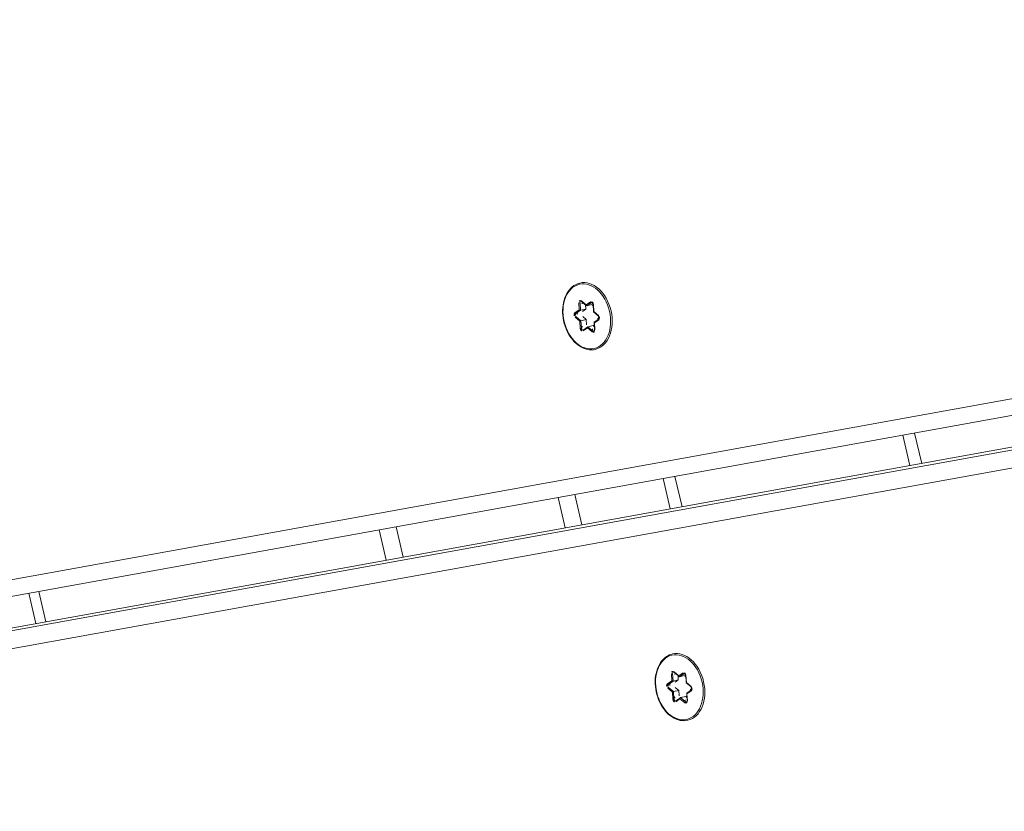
# Model space of a CAD drawing. Extents: x 5477758 to 5478338, y 5918296 to 5918502.
# Tile 85 of 138: x 5477951.199 to 5477951.372, y 5918462.504 to 5918462.644. Entities that reach past the tile are written whole.
import ezdxf

# ---------------------------------------------------------------- set-up
doc = ezdxf.new("R2010")
doc.units = 0
doc.layers.get('0').update_dxf_attribs({"linetype": 'CONTINUOUS', "lineweight": 13})
doc.layers.add('0_PROJEKTOWANE ZABAWKI', color=7, linetype='CONTINUOUS', lineweight=0)
doc.layers.add('0_WSPÓŁRZĘDNE_ODNOŚNIKI', color=6, linetype='CONTINUOUS', lineweight=15)
doc.styles.add('pktkecm$0$STANDARD', font='romans')
doc.dimstyles.new('pktkecm$0$ODNOŚNIKI', dxfattribs={"dimtxt": 17.5, "dimasz": 6, "dimexe": 7, "dimexo": 7, "dimgap": 7, "dimtad": 1, "dimtoh": 1, "dimdec": 0, "dimzin": 0, "dimdsep": 46, "dimtxsty": 'pktkecm$0$STANDARD', "dimblk": 'pktkecm$0$_Dot', "dimcen": 8, "dimdle": 7, "dimclrt": 2, "dimadec": 0, "dimazin": 0, "dimtfac": 1, "dimtdec": 0, "dimtofl": 0, "dimtmove": 0, "dimatfit": 3, "dimldrblk": 'pktkecm$0$_DotBlank', "dimfxl": 0, "dimtolj": 1, "dimtzin": 0, "dimarcsym": 0})

# ---------------------------------------------------------------- blocks, each defined once
blk = doc.blocks.new('zw$CEC1')
for p, q in [((1109.106042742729, -735.0956779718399), (1112.346014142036, -669.4898570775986)), ((1112.346014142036, -670.4798065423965), (1109.106042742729, -736.0856273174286)), ((1109.405859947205, -736.3051626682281), (1112.645831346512, -670.6993418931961)), ((1108.537550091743, -735.4402325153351), (1111.642089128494, -672.5767669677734)), ((1111.342271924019, -672.7814956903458), (1108.237732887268, -735.6449612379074)), ((1110.187483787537, -713.1976969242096), (1109.636007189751, -713.1976969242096)), ((1109.625530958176, -713.4098289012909), (1110.177007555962, -713.4098289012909)), ((1109.975725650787, -717.485564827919), (1109.424249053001, -717.485564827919)), ((1109.413772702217, -717.6976969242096), (1109.965249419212, -717.6976969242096)), ((1106.357405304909, -718.1587483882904), (1106.269167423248, -718.2233525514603)), ((1106.273087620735, -718.2284665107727), (1106.366266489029, -718.1602445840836)), ((1112.830550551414, -718.1299821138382), (1112.865555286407, -718.2163186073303)), ((1112.844969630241, -718.1164523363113), (1112.844969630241, -718.1129168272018)), ((1112.88236117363, -718.2086755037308), (1112.844969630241, -718.1164523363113)), ((1112.882091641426, -718.0945041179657), (1113.011364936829, -718.1172997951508)), ((1112.88236117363, -718.2086755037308), (1112.88236117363, -718.1160978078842)), ((1113.007939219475, -718.1120709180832), (1112.884696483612, -718.0903385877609)), ((1113.096177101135, -718.047466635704), (1113.007939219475, -718.1120709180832)), ((1113.011859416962, -718.117184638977), (1113.105038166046, -718.0489628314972)), ((1113.157902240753, -718.0558317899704), (1113.195207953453, -718.1478434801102)), ((1113.206807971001, -718.1471389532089), (1113.171803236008, -718.0608023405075)), ((1113.198172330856, -718.1502410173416), (1113.327445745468, -718.173036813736)), ((1113.330050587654, -718.1688712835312), (1113.206807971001, -718.1471389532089)), ((1113.267031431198, -718.1623834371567), (1113.246487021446, -718.1774251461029)), ((1106.126783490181, -718.3276003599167), (1106.03854572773, -718.3922045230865)), ((1106.04740691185, -718.393700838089), (1106.140585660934, -718.3254790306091)), ((1106.091778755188, -718.2412637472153), (1106.126783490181, -718.3276003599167)), ((1106.106197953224, -718.2277340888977), (1106.106197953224, -718.2241985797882)), ((1106.143589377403, -718.3199572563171), (1106.106197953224, -718.2277340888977)), ((1106.195300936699, -718.3520404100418), (1106.121969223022, -718.3391093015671)), ((1106.143319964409, -718.2057857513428), (1106.272593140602, -718.2285815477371)), ((1106.143589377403, -718.3199572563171), (1106.143589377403, -718.2273795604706)), ((1106.269167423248, -718.2233525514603), (1106.145924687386, -718.201620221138)), ((1106.419130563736, -718.167113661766), (1106.456436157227, -718.2591251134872)), ((1106.468036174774, -718.2584207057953), (1106.433031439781, -718.1720840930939)), ((1106.459400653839, -718.261522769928), (1106.588673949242, -718.284318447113)), ((1106.591278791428, -718.2801529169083), (1106.468036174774, -718.2584207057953)), ((1106.528259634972, -718.273665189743), (1106.507715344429, -718.2887070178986)), ((1106.507715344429, -718.3841663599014), (1106.507715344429, -718.2887070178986)), ((1106.601969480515, -718.3151572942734), (1106.507715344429, -718.3841663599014)), ((1106.524521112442, -718.3977364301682), (1106.612758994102, -718.3331322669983)), ((1106.601969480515, -718.3116217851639), (1106.601969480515, -718.3151572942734)), ((1112.865555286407, -718.2163186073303), (1112.777317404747, -718.2809228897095)), ((1112.786178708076, -718.2824190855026), (1112.87935757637, -718.2141972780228)), ((1112.798797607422, -718.3339021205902), (1112.922040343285, -718.3556343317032)), ((1112.802427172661, -718.3130040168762), (1112.802427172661, -718.3094685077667)), ((1112.934072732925, -718.3362181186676), (1112.802427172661, -718.3130040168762)), ((1112.934072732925, -718.2407586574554), (1112.86074090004, -718.2278275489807)), ((1112.934072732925, -718.3362181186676), (1112.934072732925, -718.2407586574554)), ((1112.960574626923, -718.3061238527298), (1112.934072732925, -718.2407586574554)), ((1112.971464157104, -718.428441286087), (1112.934072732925, -718.3362181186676)), ((1113.116135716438, -718.2728632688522), (1113.049331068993, -718.3217749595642)), ((1113.209442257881, -718.2893167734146), (1113.116135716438, -718.2728632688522)), ((1113.116135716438, -718.3683227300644), (1113.116135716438, -718.2728632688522)), ((1113.246487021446, -718.2728847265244), (1113.246487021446, -718.1774251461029)), ((1113.340741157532, -718.203875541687), (1113.246487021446, -718.2728847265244)), ((1113.247091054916, -718.2758091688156), (1113.284396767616, -718.3678207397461)), ((1113.263292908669, -718.2864547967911), (1113.351530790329, -718.2218505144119)), ((1113.298297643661, -718.3727912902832), (1113.263292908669, -718.2864547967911)), ((1113.340741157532, -718.2003400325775), (1113.340741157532, -718.203875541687)), ((1106.060025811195, -718.4451837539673), (1106.183268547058, -718.4669160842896)), ((1106.063655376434, -718.4242857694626), (1106.063655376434, -718.4207502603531)), ((1106.195300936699, -718.447499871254), (1106.063655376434, -718.4242857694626)), ((1106.183268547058, -718.4669160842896), (1106.218273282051, -718.553252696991)), ((1106.195300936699, -718.447499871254), (1106.195300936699, -718.3520404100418)), ((1106.221802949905, -718.4174054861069), (1106.195300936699, -718.3520404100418)), ((1106.232692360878, -718.5397230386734), (1106.195300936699, -718.447499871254)), ((1106.377363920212, -718.4796043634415), (1106.283109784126, -718.5486134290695)), ((1106.293899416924, -718.5665884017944), (1106.382137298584, -718.5019842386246)), ((1106.377363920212, -718.3841450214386), (1106.310559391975, -718.4330565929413)), ((1106.470670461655, -718.4005984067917), (1106.377363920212, -718.3841450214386)), ((1106.377363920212, -718.4796043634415), (1106.377363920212, -718.3841450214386)), ((1106.509009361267, -718.5028185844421), (1106.377363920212, -718.4796043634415)), ((1106.382137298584, -718.5019842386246), (1106.505379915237, -718.5237164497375)), ((1106.50831925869, -718.387090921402), (1106.54562497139, -718.4791024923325)), ((1106.509009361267, -718.4992829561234), (1106.509009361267, -718.5028185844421)), ((1106.559525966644, -718.4840730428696), (1106.524521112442, -718.3977364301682)), ((1112.922040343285, -718.3556343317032), (1112.957045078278, -718.4419709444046)), ((1112.971464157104, -718.4249056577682), (1112.971464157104, -718.428441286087)), ((1113.116135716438, -718.3683227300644), (1113.021881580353, -718.4373317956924)), ((1113.021881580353, -718.4373317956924), (1113.021881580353, -718.4337961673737)), ((1113.03267121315, -718.4553066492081), (1113.12090909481, -718.3907024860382)), ((1113.247781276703, -718.3915367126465), (1113.116135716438, -718.3683227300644)), ((1113.12090909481, -718.3907024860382), (1113.244151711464, -718.4124348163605)), ((1113.247781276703, -718.3880013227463), (1113.247781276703, -718.3915367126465)), ((1106.232692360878, -718.5361875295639), (1106.232692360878, -718.5397230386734)), ((1106.283109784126, -718.5486134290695), (1106.283109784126, -718.54507791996)), ((1109.88722038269, -719.2776969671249), (1109.335743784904, -719.2776969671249)), ((1109.320928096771, -719.5776969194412), (1109.872404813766, -719.5776969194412)), ((1109.729187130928, -722.4776968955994), (1109.177710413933, -722.4776968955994)), ((1109.162894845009, -722.7776969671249), (1109.714371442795, -722.7776969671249)), ((1109.413437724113, -728.8712700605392), (1108.861961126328, -728.8712700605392)), ((1108.85310614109, -729.0505717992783), (1109.404582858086, -729.0505717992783))]:
    blk.add_line(p, q)
for centre, major_axis, ratio, start_param, end_param in [((1113.064424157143, -718.2372444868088), (0.5999999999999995, -1.821875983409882e-14), 0.7071067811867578, 1.672020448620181e-14, 3.14159265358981), ((1106.325652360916, -718.3485262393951), (0.5999999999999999, 2.189914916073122e-14), 0.7071067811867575, 0, 3.141592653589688), ((1106.389774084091, -718.1808533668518), (0.04499999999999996, -8.153200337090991e-17), 0.7071067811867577, 0.279204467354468, 2.37359956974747), ((1106.357405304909, -718.1481417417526), (0.008861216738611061, -0.01210284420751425), 0.5086263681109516, 5.319544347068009, 6.283185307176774), ((1112.873807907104, -718.1212128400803), (-0.04499999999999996, 6.852157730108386e-17), 0.7071067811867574, 4.467994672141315, 6.562389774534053), ((1112.830550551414, -718.1193754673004), (0.01390089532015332, 0.005636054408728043), 0.6797240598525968, 4.443473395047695, 6.014269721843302), ((1112.873807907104, -718.1106061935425), (-0.03000000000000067, 4.683753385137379e-17), 0.7071067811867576, 0, 0.2792044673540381), ((1113.064424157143, -718.2372444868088), (0.2499999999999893, -1.852684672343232e-14), 0.7071067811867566, 2.244927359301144, 2.557585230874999), ((1112.884696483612, -718.0797319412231), (-0.002604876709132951, -0.01477208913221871), 0.1710976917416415, 0, 0.8004790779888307), ((1113.007939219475, -718.1014642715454), (-0.003685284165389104, 0.01583062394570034), 0.1916397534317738, 2.259532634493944, 3.223173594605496), ((1113.064424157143, -718.2372444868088), (0.2500000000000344, -2.532696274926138e-16), 0.7071067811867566, 1.152568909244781, 1.475437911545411), ((1113.128545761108, -718.0695716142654), (0.04499999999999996, -8.153200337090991e-17), 0.7071067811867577, 0.279204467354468, 2.37359956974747), ((1113.096177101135, -718.0368601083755), (0.008861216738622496, -0.01210284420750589), 0.5086263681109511, 5.319544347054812, 6.283185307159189), ((1113.171803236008, -718.050195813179), (-0.01390089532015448, -0.005636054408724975), 0.6797240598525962, 0, 1.30188074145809), ((1113.206807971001, -718.1365323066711), (0.01044427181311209, 0.01291355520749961), 0.4626667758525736, 2.890891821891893, 4.192772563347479), ((1106.135036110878, -718.2324944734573), (-0.04499999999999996, 6.852157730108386e-17), 0.7071067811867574, 4.467994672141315, 6.562389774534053), ((1106.091778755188, -718.2306572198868), (0.01390089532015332, 0.005636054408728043), 0.6797240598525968, 4.443473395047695, 6.014269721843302), ((1106.135036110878, -718.2218879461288), (-0.02999999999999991, 4.510281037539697e-17), 0.7071067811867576, 0, 0.2792044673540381), ((1106.325652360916, -718.3485262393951), (0.2499999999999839, -1.854072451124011e-14), 0.7071067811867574, 2.244927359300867, 2.557585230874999), ((1106.126783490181, -718.3169937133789), (0.01656604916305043, -0.004706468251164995), 0.6010171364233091, 4.881508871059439, 6.452305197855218), ((1106.145924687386, -718.1910136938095), (-0.002604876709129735, -0.01477208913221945), 0.1710976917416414, 0, 0.8004790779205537), ((1106.269167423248, -718.2127459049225), (-0.003685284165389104, 0.01583062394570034), 0.1916397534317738, 2.259532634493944, 3.223173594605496), ((1106.325652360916, -718.3485262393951), (0.2499999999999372, -2.602085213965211e-16), 0.7071067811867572, 1.15256890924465, 1.475437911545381), ((1106.433031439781, -718.1614775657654), (-0.01390089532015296, -0.005636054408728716), 0.6797240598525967, 1.096012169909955e-12, 1.30188074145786), ((1106.468036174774, -718.2478140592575), (0.01044427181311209, 0.01291355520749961), 0.4626667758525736, 2.890891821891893, 4.192772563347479), ((1106.325652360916, -718.3485262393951), (0.250000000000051, -2.775557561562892e-16), 0.7071067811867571, 0.09521880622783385, 0.4078766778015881), ((1106.591278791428, -718.2695463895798), (-0.002604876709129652, -0.01477208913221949), 0.1710976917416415, 0, 0.8004790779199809), ((1106.58039021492, -718.3110271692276), (0.04499999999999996, -6.93889390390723e-17), 0.7071067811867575, 5.515192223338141, 7.609587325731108), ((1106.58039021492, -718.3004206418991), (0.03000000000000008, 3.313516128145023e-14), 0.7071067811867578, 5.515192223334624, 6.28318530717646), ((1106.612758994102, -718.3225256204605), (0.008861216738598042, -0.01210284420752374), 0.5086263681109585, 3.748748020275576, 5.31954434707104), ((1112.809686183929, -718.3030278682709), (-0.04499999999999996, 6.93889390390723e-17), 0.7071067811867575, 5.515192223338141, 7.609587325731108), ((1112.777317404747, -718.2703162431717), (0.008861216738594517, -0.01210284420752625), 0.5086263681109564, 5.319544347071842, 6.283185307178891), ((1112.809686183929, -718.2924212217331), (-0.03000000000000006, 4.597017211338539e-17), 0.7071067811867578, 0, 1.326402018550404), ((1112.798797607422, -718.3232954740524), (-0.002604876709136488, -0.01477208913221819), 0.1710976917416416, 0.8004790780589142, 2.371275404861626), ((1113.064424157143, -718.2372444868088), (-0.2500000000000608, 2.359223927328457e-16), 0.7071067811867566, 0.1301685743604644, 0.4631901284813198), ((1112.865555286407, -718.2057119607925), (0.01656604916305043, -0.004706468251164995), 0.6010171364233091, 4.881508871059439, 6.452305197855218), ((1112.922040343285, -718.3450278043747), (0.01044427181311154, 0.01291355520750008), 0.4626667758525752, 4.19277256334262, 5.763568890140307), ((1113.064424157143, -718.2372444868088), (-0.250000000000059, 1.858235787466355e-14), 0.707106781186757, 2.189613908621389, 2.547432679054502), ((1113.263292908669, -718.2758481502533), (-0.0165660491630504, 0.004706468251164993), 0.6010171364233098, 0.1691198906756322, 1.739916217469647), ((1113.064424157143, -718.2372444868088), (0.2499999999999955, -2.636779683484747e-16), 0.707106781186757, 0.09521880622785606, 0.4078766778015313), ((1113.330050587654, -718.1582646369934), (-0.002604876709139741, -0.01477208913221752), 0.1710976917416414, 9.017777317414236e-11, 0.8004790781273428), ((1113.319162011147, -718.1997455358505), (0.04499999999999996, -6.93889390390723e-17), 0.7071067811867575, 5.515192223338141, 7.609587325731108), ((1113.319162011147, -718.1891388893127), (0.02999999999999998, -2.530392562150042e-14), 0.7071067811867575, 5.51519222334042, 6.28318530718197), ((1113.351530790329, -718.2112438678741), (0.008861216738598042, -0.01210284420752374), 0.5086263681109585, 3.748748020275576, 5.31954434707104), ((1106.070914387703, -718.414309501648), (-0.04499999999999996, 6.93889390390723e-17), 0.7071067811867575, 5.515192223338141, 7.609587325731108), ((1106.03854572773, -718.381597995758), (0.008861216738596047, -0.01210284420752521), 0.508626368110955, 5.319544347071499, 6.28318530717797), ((1106.070914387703, -718.4037029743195), (-0.02999999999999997, 4.423544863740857e-17), 0.7071067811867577, 0, 1.326402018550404), ((1106.060025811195, -718.4345772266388), (-0.002604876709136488, -0.01477208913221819), 0.1710976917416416, 0.8004790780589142, 2.371275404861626), ((1106.325652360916, -718.3485262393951), (-0.2499999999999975, 2.498001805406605e-16), 0.707106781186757, 0.1301685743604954, 0.4631901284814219), ((1106.183268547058, -718.4563095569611), (0.01044427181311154, 0.01291355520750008), 0.4626667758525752, 4.19277256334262, 5.763568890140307), ((1106.325652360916, -718.3485262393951), (-0.2500000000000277, 2.810252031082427e-16), 0.7071067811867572, 1.142416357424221, 1.510387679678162), ((1106.382137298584, -718.4913775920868), (-0.003685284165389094, 0.01583062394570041), 0.1916397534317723, 0.688736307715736, 2.259532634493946), ((1106.325652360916, -718.3485262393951), (-0.2500000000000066, 1.859623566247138e-14), 0.7071067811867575, 2.189613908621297, 2.547432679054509), ((1106.516268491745, -718.4928421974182), (0.04499999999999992, -6.678685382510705e-17), 0.7071067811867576, 4.467994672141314, 6.562389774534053), ((1106.505379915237, -718.5131099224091), (-0.002604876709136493, -0.01477208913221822), 0.1710976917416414, 0.8004790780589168, 2.371275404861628), ((1106.524521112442, -718.3871299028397), (-0.0165660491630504, 0.004706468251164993), 0.6010171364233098, 0.1691198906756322, 1.739916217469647), ((1106.516268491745, -718.4822356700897), (0.02999999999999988, 2.384759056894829e-15), 0.7071067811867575, 4.467994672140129, 6.283185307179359), ((1106.559525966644, -718.4734665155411), (-0.01390089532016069, -0.005636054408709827), 0.6797240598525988, 5.428400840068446e-12, 1.301880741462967), ((1112.957045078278, -718.4313644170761), (0.01390089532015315, 0.005636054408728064), 0.6797240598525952, 4.443473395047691, 6.014269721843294), ((1113.000302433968, -718.4332016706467), (-0.04499999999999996, 8.153200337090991e-17), 0.7071067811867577, 0.279204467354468, 2.37359956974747), ((1113.064424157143, -718.2372444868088), (-0.2499999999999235, 2.341876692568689e-16), 0.7071067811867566, 1.142416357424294, 1.510387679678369), ((1113.000302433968, -718.4225951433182), (-0.03000000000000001, 2.239528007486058e-15), 0.7071067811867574, 0.2792044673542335, 2.373599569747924), ((1113.03267121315, -718.4447001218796), (0.008861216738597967, -0.01210284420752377), 0.508626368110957, 3.748748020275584, 5.319544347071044), ((1113.12090909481, -718.3800958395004), (-0.003685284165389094, 0.01583062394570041), 0.1916397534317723, 0.688736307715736, 2.259532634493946), ((1113.255040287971, -718.3815605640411), (0.04499999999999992, -6.678685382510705e-17), 0.7071067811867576, 4.467994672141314, 6.562389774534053), ((1113.244151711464, -718.4018281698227), (-0.002604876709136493, -0.01477208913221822), 0.1710976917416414, 0.8004790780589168, 2.371275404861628), ((1113.255040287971, -718.3709539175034), (0.02999999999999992, -3.661820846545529e-14), 0.7071067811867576, 4.467994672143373, 6.283185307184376), ((1113.298297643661, -718.3621846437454), (-0.01390089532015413, -0.005636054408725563), 0.6797240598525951, 4.382720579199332e-12, 1.301880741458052), ((1106.218273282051, -718.5426460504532), (0.01390089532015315, 0.005636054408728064), 0.6797240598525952, 4.443473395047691, 6.014269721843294), ((1106.261530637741, -718.544483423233), (-0.04499999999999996, 8.153200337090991e-17), 0.7071067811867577, 0.279204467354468, 2.37359956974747), ((1106.261530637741, -718.5338767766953), (-0.03000000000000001, 2.239528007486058e-15), 0.7071067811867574, 0.2792044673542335, 2.373599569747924), ((1106.293899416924, -718.5559818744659), (0.008861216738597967, -0.01210284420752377), 0.508626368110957, 3.748748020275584, 5.319544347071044)]:
    blk.add_ellipse(centre, major_axis=major_axis, ratio=ratio, start_param=start_param, end_param=end_param)
for centre in [(1106.325652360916, -718.3626683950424), (1113.064424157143, -718.251386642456)]:
    blk.add_ellipse(centre, major_axis=(-0.5799999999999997, 8.743006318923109e-16), ratio=0.7071067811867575)
for points, knots in [([(1106.419130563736, -718.167113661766), (1106.41845870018, -718.1654567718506), (1106.417123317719, -718.1634713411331), (1106.413278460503, -718.1601284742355), (1106.411283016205, -718.1587892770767), (1106.406635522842, -718.1564885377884), (1106.404006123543, -718.1555190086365), (1106.398309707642, -718.1540896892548), (1106.395240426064, -718.1536350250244), (1106.388988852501, -718.1533317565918), (1106.385807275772, -718.1534881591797), (1106.379712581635, -718.1543896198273), (1106.376800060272, -718.1551330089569), (1106.371576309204, -718.1570564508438), (1106.369261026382, -718.158231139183), (1106.366963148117, -718.1597474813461), (1106.366607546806, -718.159994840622), (1106.366266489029, -718.1602445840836)], [0.5235987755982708, 0.5235987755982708, 0.5235987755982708, 0.5235987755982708, 0.9271719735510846, 0.9271719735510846, 1.204377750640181, 1.204377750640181, 1.474220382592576, 1.474220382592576, 1.746688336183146, 1.746688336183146, 2.021390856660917, 2.021390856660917, 2.295275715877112, 2.295275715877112, 2.566083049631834, 2.566083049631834, 2.617993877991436, 2.617993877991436, 2.617993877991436, 2.617993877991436]), ([(1112.882091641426, -718.0945041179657), (1112.879091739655, -718.0939749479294), (1112.875939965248, -718.0937321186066), (1112.869657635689, -718.093861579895), (1112.866528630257, -718.0942369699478), (1112.860668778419, -718.0955364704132), (1112.857937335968, -718.0964570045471), (1112.853160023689, -718.0986548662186), (1112.851110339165, -718.0999273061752), (1112.847789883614, -718.1025826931), (1112.84653711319, -718.103961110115), (1112.844666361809, -718.1067035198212), (1112.844164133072, -718.1080100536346), (1112.843851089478, -718.1096661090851), (1112.843807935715, -718.1101363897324), (1112.843807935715, -718.1106061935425)], [1.570796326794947, 1.570796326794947, 1.570796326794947, 1.570796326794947, 1.844328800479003, 1.844328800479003, 2.119117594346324, 2.119117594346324, 2.392017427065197, 2.392017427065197, 2.661992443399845, 2.661992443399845, 2.936561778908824, 2.936561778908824, 3.253095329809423, 3.253095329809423, 3.385986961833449, 3.385986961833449, 3.385986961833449, 3.385986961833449]), ([(1113.157902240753, -718.0558317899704), (1113.157230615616, -718.0541750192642), (1113.155894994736, -718.052189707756), (1113.152050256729, -718.0488468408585), (1113.150054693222, -718.0475075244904), (1113.145407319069, -718.045206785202), (1113.142777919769, -718.0442373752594), (1113.137081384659, -718.0428080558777), (1113.134012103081, -718.042353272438), (1113.127760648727, -718.0420500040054), (1113.124579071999, -718.0422065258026), (1113.118484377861, -718.0431079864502), (1113.115571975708, -718.0438512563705), (1113.110348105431, -718.0457746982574), (1113.108032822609, -718.0469493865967), (1113.105734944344, -718.0484657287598), (1113.105379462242, -718.0487130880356), (1113.105038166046, -718.0489628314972)], [0.5235987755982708, 0.5235987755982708, 0.5235987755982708, 0.5235987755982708, 0.9271719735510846, 0.9271719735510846, 1.204377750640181, 1.204377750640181, 1.474220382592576, 1.474220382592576, 1.746688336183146, 1.746688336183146, 2.021390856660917, 2.021390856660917, 2.295275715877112, 2.295275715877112, 2.566083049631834, 2.566083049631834, 2.617993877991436, 2.617993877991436, 2.617993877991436, 2.617993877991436]), ([(1106.143319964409, -718.2057857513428), (1106.140319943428, -718.205256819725), (1106.137168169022, -718.2050138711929), (1106.130885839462, -718.2051433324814), (1106.12775683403, -718.2055186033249), (1106.121896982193, -718.2068182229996), (1106.119165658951, -718.2077387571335), (1106.114388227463, -718.2099366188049), (1106.112338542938, -718.2112089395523), (1106.109018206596, -718.2138644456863), (1106.107765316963, -718.2152428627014), (1106.105894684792, -718.2179851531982), (1106.105392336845, -718.219291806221), (1106.105079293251, -718.2209478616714), (1106.105036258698, -718.2214181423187), (1106.105036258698, -718.2218879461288)], [1.570796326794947, 1.570796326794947, 1.570796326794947, 1.570796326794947, 1.844328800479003, 1.844328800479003, 2.119117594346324, 2.119117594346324, 2.392017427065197, 2.392017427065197, 2.661992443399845, 2.661992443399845, 2.936561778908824, 2.936561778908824, 3.253095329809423, 3.253095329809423, 3.385986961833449, 3.385986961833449, 3.385986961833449, 3.385986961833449]), ([(1106.61039018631, -718.3004206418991), (1106.61039018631, -718.2994827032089), (1106.610227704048, -718.2985348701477), (1106.609400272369, -718.2963811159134), (1106.608719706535, -718.2951747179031), (1106.60659968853, -718.2926195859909), (1106.60515832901, -718.2912803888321), (1106.601514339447, -718.2887570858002), (1106.599315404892, -718.2875765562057), (1106.594348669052, -718.285613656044), (1106.591583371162, -718.2848315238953), (1106.588673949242, -718.284318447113)], [0.2443943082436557, 0.2443943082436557, 0.2443943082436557, 0.2443943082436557, 0.5096747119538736, 0.5096747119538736, 0.7749551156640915, 0.7749551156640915, 1.040235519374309, 1.040235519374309, 1.305515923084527, 1.305515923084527, 1.570796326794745, 1.570796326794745, 1.570796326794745, 1.570796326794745]), ([(1113.664424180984, -718.2372444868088), (1113.664424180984, -718.2825244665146), (1113.654391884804, -718.3277698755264), (1113.61535859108, -718.4139784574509), (1113.586114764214, -718.4548581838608), (1113.511065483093, -718.5284972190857), (1113.464936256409, -718.5610802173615), (1113.360594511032, -718.6143336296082), (1113.302301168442, -718.6349053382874), (1113.179651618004, -718.6618840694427), (1113.115308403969, -718.6682732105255), (1112.98706138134, -718.6662511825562), (1112.923178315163, -718.657842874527), (1112.802240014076, -718.627002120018), (1112.745203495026, -718.6045733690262), (1112.64380800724, -718.5477695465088), (1112.599440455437, -718.5134140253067), (1112.528329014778, -718.4362159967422), (1112.501438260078, -718.3934409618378), (1112.471298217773, -718.3123133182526), (1112.464424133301, -718.2747859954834), (1112.464424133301, -718.2372444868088)], [6.038790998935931, 6.038790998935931, 6.038790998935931, 6.038790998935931, 6.348640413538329, 6.348640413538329, 6.663240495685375, 6.663240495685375, 6.984392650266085, 6.984392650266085, 7.307998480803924, 7.307998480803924, 7.631880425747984, 7.631880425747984, 7.955711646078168, 7.955711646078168, 8.279598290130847, 8.279598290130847, 8.603057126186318, 8.603057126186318, 8.92348839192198, 8.92348839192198, 9.180383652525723, 9.180383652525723, 9.180383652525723, 9.180383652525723]), ([(1112.786178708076, -718.2824190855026), (1112.785169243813, -718.2831581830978), (1112.784286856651, -718.2839184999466), (1112.782782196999, -718.2854268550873), (1112.782159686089, -718.2861740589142), (1112.781152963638, -718.2876082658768), (1112.780768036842, -718.2882943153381), (1112.780189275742, -718.2895842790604), (1112.779994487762, -718.2901878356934), (1112.779743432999, -718.2913343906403), (1112.779686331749, -718.2918782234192), (1112.779686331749, -718.2924212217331)], [2.617993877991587, 2.617993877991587, 2.617993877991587, 2.617993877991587, 2.77159249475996, 2.77159249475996, 2.925191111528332, 2.925191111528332, 3.078789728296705, 3.078789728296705, 3.232388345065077, 3.232388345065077, 3.385986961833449, 3.385986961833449, 3.385986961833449, 3.385986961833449]), ([(1113.349161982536, -718.1891388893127), (1113.349161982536, -718.1882010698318), (1113.348999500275, -718.1872531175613), (1113.348172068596, -718.185099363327), (1113.347491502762, -718.1838929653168), (1113.345371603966, -718.1813378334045), (1113.343930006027, -718.179998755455), (1113.340286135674, -718.1774753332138), (1113.338087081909, -718.1762948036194), (1113.333120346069, -718.1743317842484), (1113.330355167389, -718.1735497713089), (1113.327445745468, -718.173036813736)], [0.2443943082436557, 0.2443943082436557, 0.2443943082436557, 0.2443943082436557, 0.5096747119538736, 0.5096747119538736, 0.7749551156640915, 0.7749551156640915, 1.040235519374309, 1.040235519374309, 1.305515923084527, 1.305515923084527, 1.570796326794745, 1.570796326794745, 1.570796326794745, 1.570796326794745]), ([(1106.925652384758, -718.3485262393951), (1106.925652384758, -718.393806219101), (1106.915620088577, -718.4390516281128), (1106.876586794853, -718.5252603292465), (1106.847342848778, -718.5661399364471), (1106.772293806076, -718.6397789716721), (1106.726164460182, -718.6723618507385), (1106.621822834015, -718.7256153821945), (1106.563529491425, -718.7461870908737), (1106.440879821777, -718.7731657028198), (1106.376536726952, -718.7795548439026), (1106.248289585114, -718.7775329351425), (1106.184406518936, -718.7691246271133), (1106.063468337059, -718.7382837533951), (1106.006431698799, -718.7158551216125), (1105.905036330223, -718.6590512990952), (1105.86066865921, -718.6246958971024), (1105.789557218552, -718.5474977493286), (1105.762666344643, -718.5047227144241), (1105.732526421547, -718.4235950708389), (1105.725652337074, -718.3860677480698), (1105.725652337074, -718.3485262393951)], [6.038790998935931, 6.038790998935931, 6.038790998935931, 6.038790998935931, 6.348640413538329, 6.348640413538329, 6.663240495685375, 6.663240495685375, 6.984392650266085, 6.984392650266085, 7.307998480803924, 7.307998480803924, 7.631880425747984, 7.631880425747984, 7.955711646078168, 7.955711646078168, 8.279598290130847, 8.279598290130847, 8.603057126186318, 8.603057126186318, 8.92348839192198, 8.92348839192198, 9.180383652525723, 9.180383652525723, 9.180383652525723, 9.180383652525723]), ([(1106.04740691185, -718.393700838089), (1106.046397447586, -718.3944399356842), (1106.045515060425, -718.395200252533), (1106.044010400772, -718.3967084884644), (1106.043387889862, -718.3974559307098), (1106.042381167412, -718.3988900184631), (1106.041996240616, -718.3995760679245), (1106.041417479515, -718.4008660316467), (1106.041222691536, -718.4014695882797), (1106.040971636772, -718.4026161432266), (1106.040914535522, -718.4031598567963), (1106.040914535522, -718.4037029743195)], [2.617993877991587, 2.617993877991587, 2.617993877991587, 2.617993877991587, 2.77159249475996, 2.77159249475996, 2.925191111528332, 2.925191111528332, 3.078789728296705, 3.078789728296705, 3.232388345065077, 3.232388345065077, 3.385986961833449, 3.385986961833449, 3.385986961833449, 3.385986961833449]), ([(1106.546268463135, -718.4822356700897), (1106.546268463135, -718.4820382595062), (1106.546260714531, -718.4818408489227), (1106.546229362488, -718.4814429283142), (1106.546205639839, -718.4812424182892), (1106.546141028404, -718.4808356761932), (1106.546100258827, -718.480629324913), (1106.545999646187, -718.4802086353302), (1106.545939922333, -718.4799941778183), (1106.545799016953, -718.4795558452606), (1106.545717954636, -718.4793317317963), (1106.54562497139, -718.4791024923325)], [0.2443943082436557, 0.2443943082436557, 0.2443943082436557, 0.2443943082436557, 0.3002352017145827, 0.3002352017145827, 0.3560760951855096, 0.3560760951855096, 0.4119169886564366, 0.4119169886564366, 0.4677578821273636, 0.4677578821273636, 0.5235987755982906, 0.5235987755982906, 0.5235987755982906, 0.5235987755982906]), ([(1113.285040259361, -718.3709539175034), (1113.285040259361, -718.3707565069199), (1113.285032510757, -718.3705590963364), (1113.285001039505, -718.3701611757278), (1113.284977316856, -718.3699606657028), (1113.284912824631, -718.3695539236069), (1113.284872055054, -718.3693475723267), (1113.284771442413, -718.3689268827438), (1113.28471159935, -718.3687124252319), (1113.28457069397, -718.368273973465), (1113.284489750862, -718.3680499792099), (1113.284396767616, -718.3678207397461)], [0.2443943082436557, 0.2443943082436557, 0.2443943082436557, 0.2443943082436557, 0.3002352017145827, 0.3002352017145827, 0.3560760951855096, 0.3560760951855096, 0.4119169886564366, 0.4119169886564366, 0.4677578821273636, 0.4677578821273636, 0.5235987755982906, 0.5235987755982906, 0.5235987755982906, 0.5235987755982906])]:
    blk.add_open_spline(points, degree=3, knots=knots)
blk = doc.blocks.new('pktkecm$0$_Dot')
at = {"color": 0, "linetype": 'ByBlock', "lineweight": -2}
blk.add_line((-0.5, 0), (-1, 0), dxfattribs=at)
at = {"color": 0, "linetype": 'ByBlock', "const_width": 0.5}
blk.add_lwpolyline([(-0.25, 0, 1), (0.25, 0, 1)], format="xyb", close=True, dxfattribs=at)
blk = doc.blocks.new('pktkecm$0$_DotBlank')
at = {"color": 0, "linetype": 'ByBlock', "lineweight": -2}
blk.add_line((-0.5, 0), (-1, 0), dxfattribs=at)
blk.add_circle((0, 0), 0.5, dxfattribs=at)

msp = doc.modelspace()

# ---------------------------------------------------------------- block references
at = {"layer": '0_PROJEKTOWANE ZABAWKI', "xscale": 0.009981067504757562, "yscale": 0.009981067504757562, "zscale": 0.009981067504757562, "rotation": 283.0720937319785}
msp.add_blockref('zw$CEC1', (5477955.785412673, 5918474.969202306), dxfattribs=at)

# ---------------------------------------------------------------- leaders
at = {"layer": '0_WSPÓŁRZĘDNE_ODNOŚNIKI', "lineweight": -3}
for points in [[(5477951.209519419, 5918477.101817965), (5477951.850971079, 5918462.564484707)], [(5477950.190669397, 5918470.789150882), (5477950.832121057, 5918456.251817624)]]:
    msp.add_leader(points, dimstyle='pktkecm$0$ODNOŚNIKI', override={"dimasz": 2.8}, dxfattribs=at)

doc.saveas('drawing.dxf')
